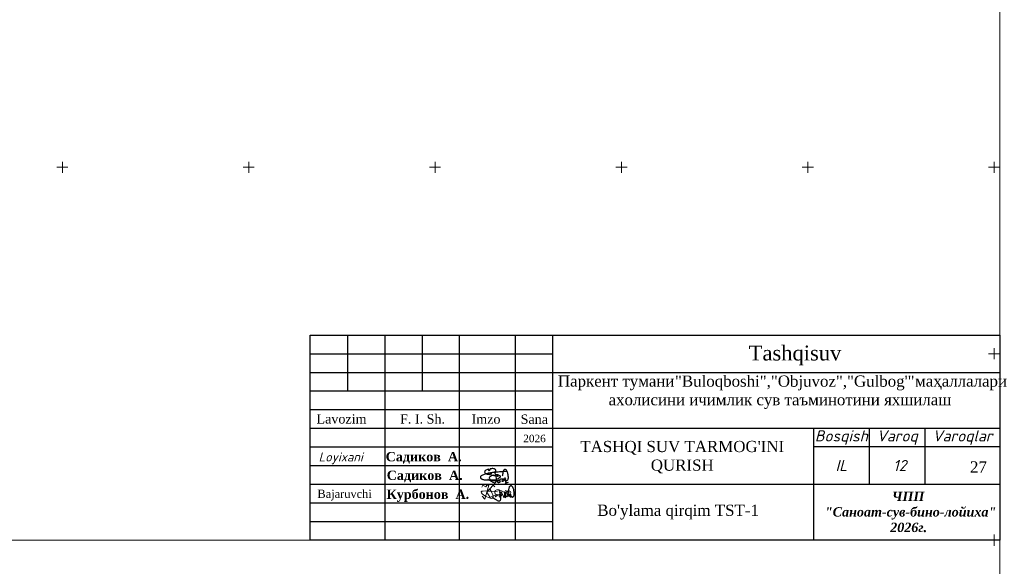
# Model space of a CAD drawing. Header units: millimetres. Extents: x 366033 to 446362, y 4247208 to 4265071.
# Tile 68 of 159: x 434804 to 435068, y 4254175 to 4254321. Entities that reach past the tile are written whole.
import ezdxf

# ---------------------------------------------------------------- set-up
doc = ezdxf.new("R2010")
doc.units = ezdxf.units.MM
doc.layers.add('GEODS_POINT_GRID#_B', color=7, linetype='Continuous', true_color=0x000000)
doc.layers.add('план', color=7, linetype='Continuous', lineweight=40)
doc.styles.add('GOST 2.304', font='CS_Gost2304.shx')
doc.styles.add('SHRFT', font='TXT', dxfattribs={"width": 1.75})
doc.styles.get("Standard").update_dxf_attribs({"font": 'times.ttf'})
doc.styles.add('TIMES', font='times.ttf')

# ---------------------------------------------------------------- blocks, each defined once
blk = doc.blocks.new('CrossCoord_m1')
at = {"layer": 'GEODS_POINT_GRID#_B', "color": 3, "lineweight": 20, "true_color": 0x00ff00, "flags": 128}
for points in [[(-3, 0), (3, 0)], [(0, 3), (0, -3)]]:
    blk.add_lwpolyline(points, dxfattribs=at)

msp = doc.modelspace()

# ---------------------------------------------------------------- linework, layer by layer
at = {"color": 250, "lineweight": 25}
for p, q in [((434891.942, 4254236.728, -1731.027), (434891.942, 4254221.728, -1731.027)), ((434901.942, 4254236.728, -1731.027), (434901.942, 4254181.728, -1731.027)), ((434911.942, 4254236.728, -1731.027), (434911.942, 4254221.728, -1731.027)), ((434921.942, 4254236.728, -1731.027), (434921.942, 4254181.728, -1731.027)), ((434936.942, 4254236.728, -1561.607), (434936.942, 4254181.728, -1561.607)), ((434946.942, 4254236.728, -714.51), (434946.942, 4254181.728, -714.51)), ((434881.942, 4254231.728, -714.51), (434946.942, 4254231.728, -714.51)), ((434881.942, 4254226.728, -714.51), (435066.942, 4254226.728, -714.51)), ((434881.942, 4254226.728, -714.51), (434946.942, 4254226.728, -714.51)), ((434881.942, 4254221.728, -714.51), (434946.942, 4254221.728, -714.51)), ((434881.942, 4254216.728, -714.51), (434946.942, 4254216.728, -714.51)), ((434881.942, 4254211.728, -714.51), (435066.942, 4254211.728, -714.51)), ((435016.942, 4254211.728, -714.51), (435016.942, 4254181.728, -714.51)), ((435031.942, 4254211.728, -714.51), (435031.942, 4254196.728, -714.51)), ((435046.942, 4254196.728, -714.51), (435046.942, 4254211.728, -714.51)), ((434881.942, 4254206.728, -714.51), (434946.942, 4254206.728, -714.51)), ((435066.942, 4254206.728, -714.51), (435016.942, 4254206.728, -714.51)), ((435066.942, 4254206.728, -714.51), (435016.942, 4254206.728, -714.51)), ((434881.942, 4254201.728, -714.51), (434946.942, 4254201.728, -714.51)), ((434881.942, 4254196.728, -714.51), (435066.942, 4254196.728, -714.51)), ((434881.942, 4254191.728, -714.51), (434946.942, 4254191.728, -714.51)), ((434881.942, 4254186.728, -714.51), (434946.942, 4254186.728, -714.51))]:
    msp.add_line(p, q, dxfattribs=at)
at = {"color": 5, "lineweight": 25, "ltscale": 2}
for p, q in [((434928.603, 4254199.361, -714.51), (434928.413, 4254199.268, -714.51)), ((434928.603, 4254199.361, -714.51), (434928.413, 4254199.268, -714.51)), ((434928.851, 4254199.453, -714.51), (434928.603, 4254199.361, -714.51)), ((434928.851, 4254199.453, -714.51), (434928.603, 4254199.361, -714.51)), ((434929.159, 4254199.524, -714.51), (434928.851, 4254199.453, -714.51)), ((434929.159, 4254199.524, -714.51), (434928.851, 4254199.453, -714.51)), ((434929.511, 4254199.598, -714.51), (434929.159, 4254199.524, -714.51)), ((434929.511, 4254199.598, -714.51), (434929.159, 4254199.524, -714.51)), ((434929.715, 4254199.643, -714.51), (434929.511, 4254199.598, -714.51)), ((434929.715, 4254199.643, -714.51), (434929.511, 4254199.598, -714.51)), ((434930.014, 4254199.69, -714.51), (434929.715, 4254199.643, -714.51)), ((434930.014, 4254199.69, -714.51), (434929.715, 4254199.643, -714.51)), ((434930.347, 4254199.749, -714.51), (434930.014, 4254199.69, -714.51)), ((434930.347, 4254199.749, -714.51), (434930.014, 4254199.69, -714.51)), ((434930.567, 4254199.773, -714.51), (434930.347, 4254199.749, -714.51)), ((434930.567, 4254199.773, -714.51), (434930.347, 4254199.749, -714.51)), ((434930.854, 4254199.824, -714.51), (434930.567, 4254199.773, -714.51)), ((434930.854, 4254199.824, -714.51), (434930.567, 4254199.773, -714.51)), ((434931.24, 4254199.872, -714.51), (434930.854, 4254199.824, -714.51)), ((434931.24, 4254199.872, -714.51), (434930.854, 4254199.824, -714.51)), ((434931.483, 4254199.895, -714.51), (434931.24, 4254199.872, -714.51)), ((434931.483, 4254199.895, -714.51), (434931.24, 4254199.872, -714.51)), ((434931.811, 4254199.942, -714.51), (434931.483, 4254199.895, -714.51)), ((434931.811, 4254199.942, -714.51), (434931.483, 4254199.895, -714.51)), ((434932.039, 4254199.964, -714.51), (434931.811, 4254199.942, -714.51)), ((434932.039, 4254199.964, -714.51), (434931.811, 4254199.942, -714.51)), ((434932.405, 4254199.994, -714.51), (434932.039, 4254199.964, -714.51)), ((434932.405, 4254199.994, -714.51), (434932.039, 4254199.964, -714.51)), ((434932.737, 4254200.015, -714.51), (434932.405, 4254199.994, -714.51)), ((434932.737, 4254200.015, -714.51), (434932.405, 4254199.994, -714.51)), ((434933.014, 4254200.069, -714.51), (434932.737, 4254200.015, -714.51)), ((434933.014, 4254200.069, -714.51), (434932.737, 4254200.015, -714.51)), ((434933.248, 4254200.079, -714.51), (434933.014, 4254200.069, -714.51)), ((434933.248, 4254200.079, -714.51), (434933.014, 4254200.069, -714.51)), ((434933.434, 4254200.087, -714.51), (434933.248, 4254200.079, -714.51)), ((434933.434, 4254200.087, -714.51), (434933.248, 4254200.079, -714.51)), ((434933.791, 4254200.128, -714.51), (434933.434, 4254200.087, -714.51)), ((434933.791, 4254200.128, -714.51), (434933.434, 4254200.087, -714.51)), ((434934.016, 4254200.129, -714.51), (434933.791, 4254200.128, -714.51)), ((434934.016, 4254200.129, -714.51), (434933.791, 4254200.128, -714.51)), ((434934.404, 4254200.133, -714.51), (434934.016, 4254200.129, -714.51)), ((434934.404, 4254200.133, -714.51), (434934.016, 4254200.129, -714.51)), ((434934.556, 4254200.133, -714.51), (434934.404, 4254200.133, -714.51)), ((434934.556, 4254200.133, -714.51), (434934.404, 4254200.133, -714.51)), ((434934.795, 4254200.118, -714.51), (434934.556, 4254200.133, -714.51)), ((434934.795, 4254200.118, -714.51), (434934.556, 4254200.133, -714.51)), ((434927.61, 4254198.703, -714.51), (434927.59, 4254198.487, -714.51)), ((434927.61, 4254198.703, -714.51), (434927.59, 4254198.487, -714.51)), ((434927.59, 4254198.487, -714.51), (434927.625, 4254198.372, -714.51)), ((434927.59, 4254198.487, -714.51), (434927.625, 4254198.372, -714.51)), ((434927.655, 4254198.788, -714.51), (434927.61, 4254198.703, -714.51)), ((434927.655, 4254198.788, -714.51), (434927.61, 4254198.703, -714.51)), ((434927.625, 4254198.372, -714.51), (434927.679, 4254198.317, -714.51)), ((434927.625, 4254198.372, -714.51), (434927.679, 4254198.317, -714.51)), ((434927.836, 4254198.938, -714.51), (434927.655, 4254198.788, -714.51)), ((434927.836, 4254198.938, -714.51), (434927.655, 4254198.788, -714.51)), ((434927.679, 4254198.317, -714.51), (434927.8, 4254198.178, -714.51)), ((434927.679, 4254198.317, -714.51), (434927.8, 4254198.178, -714.51)), ((434927.8, 4254198.178, -714.51), (434927.95, 4254198.123, -714.51)), ((434927.8, 4254198.178, -714.51), (434927.95, 4254198.123, -714.51)), ((434928.15, 4254199.145, -714.51), (434927.836, 4254198.938, -714.51)), ((434928.15, 4254199.145, -714.51), (434927.836, 4254198.938, -714.51)), ((434927.95, 4254198.123, -714.51), (434928.109, 4254198.066, -714.51)), ((434927.95, 4254198.123, -714.51), (434928.109, 4254198.066, -714.51)), ((434928.109, 4254198.066, -714.51), (434928.264, 4254198.009, -714.51)), ((434928.109, 4254198.066, -714.51), (434928.264, 4254198.009, -714.51)), ((434928.413, 4254199.268, -714.51), (434928.15, 4254199.145, -714.51)), ((434928.413, 4254199.268, -714.51), (434928.15, 4254199.145, -714.51)), ((434928.264, 4254198.009, -714.51), (434928.398, 4254197.978, -714.51)), ((434928.264, 4254198.009, -714.51), (434928.398, 4254197.978, -714.51)), ((434928.398, 4254197.978, -714.51), (434928.653, 4254197.935, -714.51)), ((434928.398, 4254197.978, -714.51), (434928.653, 4254197.935, -714.51)), ((434928.653, 4254197.935, -714.51), (434928.839, 4254197.903, -714.51)), ((434928.653, 4254197.935, -714.51), (434928.839, 4254197.903, -714.51)), ((434928.839, 4254197.903, -714.51), (434929.279, 4254197.894, -714.51)), ((434928.839, 4254197.903, -714.51), (434929.279, 4254197.894, -714.51)), ((434929.279, 4254197.894, -714.51), (434929.549, 4254197.898, -714.51)), ((434929.279, 4254197.894, -714.51), (434929.549, 4254197.898, -714.51)), ((434929.549, 4254197.898, -714.51), (434930.011, 4254197.895, -714.51)), ((434929.549, 4254197.898, -714.51), (434930.011, 4254197.895, -714.51)), ((434930.011, 4254197.895, -714.51), (434930.522, 4254197.885, -714.51)), ((434930.011, 4254197.895, -714.51), (434930.522, 4254197.885, -714.51)), ((434930.522, 4254197.885, -714.51), (434930.909, 4254197.882, -714.51)), ((434930.522, 4254197.885, -714.51), (434930.909, 4254197.882, -714.51)), ((434930.909, 4254197.882, -714.51), (434931.572, 4254197.897, -714.51)), ((434930.909, 4254197.882, -714.51), (434931.572, 4254197.897, -714.51)), ((434931.572, 4254197.897, -714.51), (434932.066, 4254197.887, -714.51)), ((434931.572, 4254197.897, -714.51), (434932.066, 4254197.887, -714.51)), ((434932.066, 4254197.887, -714.51), (434932.545, 4254197.826, -714.51)), ((434932.066, 4254197.887, -714.51), (434932.545, 4254197.826, -714.51)), ((434932.244, 4254197.378, -714.51), (434932.273, 4254197.482, -714.51)), ((434932.244, 4254197.378, -714.51), (434932.273, 4254197.482, -714.51)), ((434932.266, 4254197.306, -714.51), (434932.244, 4254197.378, -714.51)), ((434932.266, 4254197.306, -714.51), (434932.244, 4254197.378, -714.51)), ((434932.311, 4254197.231, -714.51), (434932.266, 4254197.306, -714.51)), ((434932.311, 4254197.231, -714.51), (434932.266, 4254197.306, -714.51)), ((434932.273, 4254197.482, -714.51), (434932.29, 4254197.543, -714.51)), ((434932.273, 4254197.482, -714.51), (434932.29, 4254197.543, -714.51)), ((434932.29, 4254197.543, -714.51), (434932.324, 4254197.6, -714.51)), ((434932.29, 4254197.543, -714.51), (434932.324, 4254197.6, -714.51)), ((434932.37, 4254197.167, -714.51), (434932.311, 4254197.231, -714.51)), ((434932.37, 4254197.167, -714.51), (434932.311, 4254197.231, -714.51)), ((434932.324, 4254197.6, -714.51), (434932.37, 4254197.678, -714.51)), ((434932.324, 4254197.6, -714.51), (434932.37, 4254197.678, -714.51)), ((434932.37, 4254197.678, -714.51), (434932.436, 4254197.728, -714.51)), ((434932.37, 4254197.678, -714.51), (434932.436, 4254197.728, -714.51)), ((434932.411, 4254197.136, -714.51), (434932.37, 4254197.167, -714.51)), ((434932.411, 4254197.136, -714.51), (434932.37, 4254197.167, -714.51)), ((434932.48, 4254197.136, -714.51), (434932.411, 4254197.136, -714.51)), ((434932.48, 4254197.136, -714.51), (434932.411, 4254197.136, -714.51)), ((434932.436, 4254197.728, -714.51), (434932.496, 4254197.79, -714.51)), ((434932.436, 4254197.728, -714.51), (434932.496, 4254197.79, -714.51)), ((434932.583, 4254197.155, -714.51), (434932.48, 4254197.136, -714.51)), ((434932.583, 4254197.155, -714.51), (434932.48, 4254197.136, -714.51)), ((434932.496, 4254197.79, -714.51), (434932.601, 4254197.853, -714.51)), ((434932.496, 4254197.79, -714.51), (434932.601, 4254197.853, -714.51)), ((434932.5, 4254197.805, -714.51), (434932.601, 4254197.853, -714.51)), ((434932.5, 4254197.805, -714.51), (434932.601, 4254197.853, -714.51)), ((434932.657, 4254197.183, -714.51), (434932.583, 4254197.155, -714.51)), ((434932.657, 4254197.183, -714.51), (434932.583, 4254197.155, -714.51)), ((434932.601, 4254197.853, -714.51), (434932.772, 4254197.952, -714.51)), ((434932.601, 4254197.853, -714.51), (434932.772, 4254197.952, -714.51)), ((434932.601, 4254197.853, -714.51), (434932.717, 4254197.756, -714.51)), ((434932.601, 4254197.853, -714.51), (434932.717, 4254197.756, -714.51)), ((434932.726, 4254197.214, -714.51), (434932.657, 4254197.183, -714.51)), ((434932.726, 4254197.214, -714.51), (434932.657, 4254197.183, -714.51)), ((434932.717, 4254197.756, -714.51), (434932.776, 4254197.707, -714.51)), ((434932.717, 4254197.756, -714.51), (434932.776, 4254197.707, -714.51)), ((434932.807, 4254197.309, -714.51), (434932.726, 4254197.214, -714.51)), ((434932.807, 4254197.309, -714.51), (434932.726, 4254197.214, -714.51)), ((434932.772, 4254197.952, -714.51), (434932.9, 4254198.026, -714.51)), ((434932.772, 4254197.952, -714.51), (434932.9, 4254198.026, -714.51)), ((434932.776, 4254197.707, -714.51), (434932.807, 4254197.648, -714.51)), ((434932.776, 4254197.707, -714.51), (434932.807, 4254197.648, -714.51)), ((434932.807, 4254197.648, -714.51), (434932.847, 4254197.574, -714.51)), ((434932.807, 4254197.648, -714.51), (434932.847, 4254197.574, -714.51)), ((434932.842, 4254197.387, -714.51), (434932.807, 4254197.309, -714.51)), ((434932.842, 4254197.387, -714.51), (434932.807, 4254197.309, -714.51)), ((434932.867, 4254197.499, -714.51), (434932.842, 4254197.387, -714.51)), ((434932.867, 4254197.499, -714.51), (434932.842, 4254197.387, -714.51)), ((434932.847, 4254197.574, -714.51), (434932.867, 4254197.499, -714.51)), ((434932.847, 4254197.574, -714.51), (434932.867, 4254197.499, -714.51)), ((434932.9, 4254198.026, -714.51), (434933.052, 4254198.134, -714.51)), ((434932.9, 4254198.026, -714.51), (434933.052, 4254198.134, -714.51)), ((434933.052, 4254198.134, -714.51), (434933.163, 4254198.134, -714.51)), ((434933.052, 4254198.134, -714.51), (434933.163, 4254198.134, -714.51)), ((434933.163, 4254198.134, -714.51), (434933.508, 4254198.14, -714.51)), ((434933.163, 4254198.134, -714.51), (434933.508, 4254198.14, -714.51)), ((434933.402, 4254197.64, -714.51), (434933.541, 4254197.802, -714.51)), ((434933.402, 4254197.64, -714.51), (434933.541, 4254197.802, -714.51)), ((434933.402, 4254197.578, -714.51), (434933.402, 4254197.64, -714.51)), ((434933.402, 4254197.578, -714.51), (434933.402, 4254197.64, -714.51)), ((434933.437, 4254197.514, -714.51), (434933.402, 4254197.578, -714.51)), ((434933.437, 4254197.514, -714.51), (434933.402, 4254197.578, -714.51)), ((434933.461, 4254197.469, -714.51), (434933.437, 4254197.514, -714.51)), ((434933.461, 4254197.469, -714.51), (434933.437, 4254197.514, -714.51)), ((434933.518, 4254197.452, -714.51), (434933.461, 4254197.469, -714.51)), ((434933.518, 4254197.452, -714.51), (434933.461, 4254197.469, -714.51)), ((434933.508, 4254198.14, -714.51), (434933.57, 4254198.14, -714.51)), ((434933.508, 4254198.14, -714.51), (434933.57, 4254198.14, -714.51)), ((434933.592, 4254197.452, -714.51), (434933.518, 4254197.452, -714.51)), ((434933.592, 4254197.452, -714.51), (434933.518, 4254197.452, -714.51)), ((434933.541, 4254197.802, -714.51), (434933.611, 4254197.884, -714.51)), ((434933.541, 4254197.802, -714.51), (434933.611, 4254197.884, -714.51)), ((434933.57, 4254198.14, -714.51), (434933.772, 4254198.125, -714.51)), ((434933.57, 4254198.14, -714.51), (434933.772, 4254198.125, -714.51)), ((434933.709, 4254197.524, -714.51), (434933.592, 4254197.452, -714.51)), ((434933.709, 4254197.524, -714.51), (434933.592, 4254197.452, -714.51)), ((434933.611, 4254197.884, -714.51), (434933.819, 4254198.058, -714.51)), ((434933.611, 4254197.884, -714.51), (434933.819, 4254198.058, -714.51)), ((434933.872, 4254197.624, -714.51), (434933.709, 4254197.524, -714.51)), ((434933.872, 4254197.624, -714.51), (434933.709, 4254197.524, -714.51)), ((434933.77, 4254198.017, -714.51), (434933.843, 4254198.083, -714.51)), ((434933.77, 4254198.017, -714.51), (434933.843, 4254198.083, -714.51)), ((434933.772, 4254198.125, -714.51), (434933.943, 4254198.021, -714.51)), ((434933.772, 4254198.125, -714.51), (434933.943, 4254198.021, -714.51)), ((434933.843, 4254198.083, -714.51), (434933.887, 4254198.122, -714.51)), ((434933.843, 4254198.083, -714.51), (434933.887, 4254198.122, -714.51)), ((434933.969, 4254197.716, -714.51), (434933.872, 4254197.624, -714.51)), ((434933.969, 4254197.716, -714.51), (434933.872, 4254197.624, -714.51)), ((434933.887, 4254198.122, -714.51), (434933.971, 4254198.174, -714.51)), ((434933.887, 4254198.122, -714.51), (434933.971, 4254198.174, -714.51)), ((434933.943, 4254198.021, -714.51), (434934.014, 4254197.965, -714.51)), ((434933.943, 4254198.021, -714.51), (434934.014, 4254197.965, -714.51)), ((434934.021, 4254197.798, -714.51), (434933.969, 4254197.716, -714.51)), ((434934.021, 4254197.798, -714.51), (434933.969, 4254197.716, -714.51)), ((434933.971, 4254198.174, -714.51), (434934.026, 4254198.207, -714.51)), ((434933.971, 4254198.174, -714.51), (434934.026, 4254198.207, -714.51)), ((434934.014, 4254197.965, -714.51), (434934.045, 4254197.878, -714.51)), ((434934.014, 4254197.965, -714.51), (434934.045, 4254197.878, -714.51)), ((434934.045, 4254197.878, -714.51), (434934.021, 4254197.798, -714.51)), ((434934.045, 4254197.878, -714.51), (434934.021, 4254197.798, -714.51)), ((434934.026, 4254198.207, -714.51), (434934.083, 4254198.226, -714.51)), ((434934.026, 4254198.207, -714.51), (434934.083, 4254198.226, -714.51)), ((434934.083, 4254198.226, -714.51), (434934.124, 4254198.239, -714.51)), ((434934.083, 4254198.226, -714.51), (434934.124, 4254198.239, -714.51)), ((434934.124, 4254198.239, -714.51), (434934.178, 4254198.239, -714.51)), ((434934.124, 4254198.239, -714.51), (434934.178, 4254198.239, -714.51)), ((434934.178, 4254198.239, -714.51), (434934.222, 4254198.225, -714.51)), ((434934.178, 4254198.239, -714.51), (434934.222, 4254198.225, -714.51)), ((434934.222, 4254198.225, -714.51), (434934.278, 4254198.192, -714.51)), ((434934.222, 4254198.225, -714.51), (434934.278, 4254198.192, -714.51)), ((434934.311, 4254197.022, -714.51), (434934.254, 4254197.066, -714.51)), ((434934.278, 4254198.192, -714.51), (434934.313, 4254198.171, -714.51)), ((434934.278, 4254198.192, -714.51), (434934.313, 4254198.171, -714.51)), ((434934.407, 4254197.022, -714.51), (434934.311, 4254197.022, -714.51)), ((434934.313, 4254198.171, -714.51), (434934.34, 4254198.134, -714.51)), ((434934.313, 4254198.171, -714.51), (434934.34, 4254198.134, -714.51)), ((434934.349, 4254197.691, -714.51), (434934.316, 4254197.561, -714.51)), ((434934.349, 4254197.691, -714.51), (434934.316, 4254197.561, -714.51)), ((434934.316, 4254197.561, -714.51), (434934.316, 4254197.47, -714.51)), ((434934.316, 4254197.561, -714.51), (434934.316, 4254197.47, -714.51)), ((434934.316, 4254197.47, -714.51), (434934.342, 4254197.378, -714.51)), ((434934.316, 4254197.47, -714.51), (434934.342, 4254197.378, -714.51)), ((434934.34, 4254198.134, -714.51), (434934.363, 4254198.096, -714.51)), ((434934.34, 4254198.134, -714.51), (434934.363, 4254198.096, -714.51)), ((434934.342, 4254197.378, -714.51), (434934.39, 4254197.286, -714.51)), ((434934.342, 4254197.378, -714.51), (434934.39, 4254197.286, -714.51)), ((434934.378, 4254197.806, -714.51), (434934.349, 4254197.691, -714.51)), ((434934.378, 4254197.806, -714.51), (434934.349, 4254197.691, -714.51)), ((434934.363, 4254198.096, -714.51), (434934.38, 4254198.069, -714.51)), ((434934.363, 4254198.096, -714.51), (434934.38, 4254198.069, -714.51)), ((434934.401, 4254197.997, -714.51), (434934.378, 4254197.904, -714.51)), ((434934.401, 4254197.997, -714.51), (434934.378, 4254197.904, -714.51)), ((434934.378, 4254197.904, -714.51), (434934.378, 4254197.806, -714.51)), ((434934.378, 4254197.904, -714.51), (434934.378, 4254197.806, -714.51)), ((434934.38, 4254198.069, -714.51), (434934.401, 4254197.997, -714.51)), ((434934.38, 4254198.069, -714.51), (434934.401, 4254197.997, -714.51)), ((434934.39, 4254197.286, -714.51), (434934.434, 4254197.253, -714.51)), ((434934.39, 4254197.286, -714.51), (434934.434, 4254197.253, -714.51)), ((434934.551, 4254197.049, -714.51), (434934.407, 4254197.022, -714.51)), ((434934.434, 4254197.253, -714.51), (434934.513, 4254197.223, -714.51)), ((434934.434, 4254197.253, -714.51), (434934.513, 4254197.223, -714.51)), ((434934.513, 4254197.223, -714.51), (434934.587, 4254197.194, -714.51)), ((434934.513, 4254197.223, -714.51), (434934.587, 4254197.194, -714.51)), ((434934.653, 4254197.088, -714.51), (434934.551, 4254197.049, -714.51)), ((434934.587, 4254197.194, -714.51), (434934.726, 4254197.194, -714.51)), ((434934.587, 4254197.194, -714.51), (434934.726, 4254197.194, -714.51)), ((434934.726, 4254197.194, -714.51), (434934.816, 4254197.212, -714.51)), ((434934.726, 4254197.194, -714.51), (434934.816, 4254197.212, -714.51)), ((434934.816, 4254197.212, -714.51), (434934.911, 4254197.223, -714.51)), ((434934.816, 4254197.212, -714.51), (434934.911, 4254197.223, -714.51)), ((434934.911, 4254197.223, -714.51), (434935.126, 4254197.254, -714.51)), ((434934.911, 4254197.223, -714.51), (434935.126, 4254197.254, -714.51))]:
    msp.add_line(p, q, dxfattribs=at)
at = {"color": 0, "lineweight": 0, "elevation": -714.51}
for points in [[(434472.942, 4254601.728), (435066.942, 4254601.728), (435066.942, 4254181.728), (434472.942, 4254181.728)], [(435066.942, 4254501.728), (435660.942, 4254501.728), (435660.942, 4254081.728), (435066.942, 4254081.728)]]:
    msp.add_lwpolyline(points, close=True, dxfattribs=at)
at = {"color": 250, "lineweight": 25, "elevation": -714.51}
msp.add_lwpolyline([(434881.942, 4254236.728), (435066.942, 4254236.728), (435066.942, 4254181.728), (434881.942, 4254181.728)], close=True, dxfattribs=at)
at = {"color": 5, "lineweight": 25, "ltscale": 2, "elevation": -714.51}
for points in [[(434930.929, 4254199.932), (434931.222, 4254199.929), (434931.347, 4254199.988), (434931.465, 4254200.076), (434931.548, 4254200.135), (434931.639, 4254200.219), (434931.691, 4254200.268), (434931.748, 4254200.35), (434931.743, 4254200.425), (434931.718, 4254200.545), (434931.698, 4254200.585), (434931.61, 4254200.668), (434931.5, 4254200.748), (434931.373, 4254200.807), (434931.213, 4254200.854), (434930.973, 4254200.902), (434930.777, 4254200.902), (434930.546, 4254200.888), (434930.356, 4254200.86), (434930.186, 4254200.82), (434929.985, 4254200.254), (434929.749, 4254200.751), (434929.533, 4254200.678), (434929.319, 4254200.602), (434929.099, 4254200.476), (434928.928, 4254200.365), (434928.819, 4254200.272), (434928.75, 4254200.119), (434928.738, 4254200.028), (434928.779, 4254199.874), (434928.89, 4254199.683), (434928.948, 4254199.62), (434929.048, 4254199.555), (434929.19, 4254199.504), (434929.387, 4254199.454), (434929.822, 4254199.397), (434930.077, 4254199.367), (434930.204, 4254199.351), (434930.52, 4254199.788), (434930.613, 4254199.759), (434930.397, 4254199.274)], [(434930.929, 4254199.932), (434931.222, 4254199.929), (434931.347, 4254199.988), (434931.465, 4254200.076), (434931.548, 4254200.135), (434931.639, 4254200.219), (434931.691, 4254200.268), (434931.748, 4254200.35), (434931.743, 4254200.425), (434931.718, 4254200.545), (434931.698, 4254200.585), (434931.61, 4254200.668), (434931.5, 4254200.748), (434931.373, 4254200.807), (434931.213, 4254200.854), (434930.973, 4254200.902), (434930.777, 4254200.902), (434930.546, 4254200.888), (434930.356, 4254200.86), (434930.186, 4254200.82), (434929.985, 4254200.254), (434929.749, 4254200.751), (434929.533, 4254200.678), (434929.319, 4254200.602), (434929.099, 4254200.476), (434928.928, 4254200.365), (434928.819, 4254200.272), (434928.75, 4254200.119), (434928.738, 4254200.028), (434928.779, 4254199.874), (434928.89, 4254199.683), (434928.948, 4254199.62), (434929.048, 4254199.555), (434929.19, 4254199.504), (434929.387, 4254199.454), (434929.822, 4254199.397), (434930.077, 4254199.367), (434930.204, 4254199.351), (434930.52, 4254199.788), (434930.613, 4254199.759), (434930.397, 4254199.274)], [(434931.398, 4254200.026), (434931.658, 4254199.933), (434931.455, 4254199.592), (434931.658, 4254199.429), (434931.662, 4254199.053), (434931.726, 4254198.715), (434931.797, 4254198.337), (434931.794, 4254197.894), (434931.794, 4254197.547), (434931.739, 4254197.266), (434931.661, 4254197.151), (434931.577, 4254197.057), (434931.489, 4254197.029), (434931.411, 4254197.027), (434931.287, 4254197.057), (434931.033, 4254197.161), (434930.825, 4254197.278), (434930.54, 4254197.464), (434930.363, 4254197.579), (434930.033, 4254197.77), (434929.623, 4254197.944)], [(434934.14, 4254198.482), (434934.138, 4254198.188), (434934.197, 4254198.063), (434934.284, 4254197.945), (434934.343, 4254197.862), (434934.428, 4254197.771), (434934.476, 4254197.72), (434934.558, 4254197.663), (434934.633, 4254197.667), (434934.754, 4254197.692), (434934.793, 4254197.712), (434934.876, 4254197.8), (434934.956, 4254197.91), (434935.015, 4254198.037), (434935.062, 4254198.197), (434935.11, 4254198.438), (434935.11, 4254198.633), (434935.096, 4254198.864), (434935.068, 4254199.054), (434935.028, 4254199.224), (434934.999, 4254199.486), (434934.959, 4254199.661), (434934.887, 4254199.877), (434934.811, 4254200.091), (434934.684, 4254200.311), (434934.573, 4254200.482), (434934.48, 4254200.591), (434934.328, 4254200.66), (434934.236, 4254200.673), (434934.083, 4254200.631), (434933.891, 4254200.52), (434933.828, 4254200.462), (434933.763, 4254200.362), (434933.712, 4254200.221), (434933.662, 4254200.023), (434933.606, 4254199.588), (434933.575, 4254199.333), (434933.56, 4254199.206), (434933.54, 4254199.14), (434933.511, 4254199.047), (434933.482, 4254199.013)], [(434932.152, 4254198.286), (434932.446, 4254198.284), (434932.571, 4254198.343), (434932.689, 4254198.43), (434932.772, 4254198.49), (434932.863, 4254198.574), (434932.914, 4254198.622), (434932.971, 4254198.704), (434932.967, 4254198.779), (434932.942, 4254198.9), (434932.922, 4254198.939), (434932.833, 4254199.023), (434932.181, 4254198.785), (434932.055, 4254198.845), (434932.436, 4254199.208), (434932.196, 4254199.256), (434932.001, 4254199.256), (434931.769, 4254199.242), (434931.58, 4254199.214), (434931.41, 4254198.901), (434931.148, 4254199.145), (434930.973, 4254199.105), (434930.757, 4254199.033), (434930.543, 4254198.957), (434930.323, 4254198.83), (434930.152, 4254198.719), (434930.043, 4254198.626), (434929.974, 4254198.474), (434929.961, 4254198.382), (434930.002, 4254198.229), (434930.114, 4254198.038), (434930.172, 4254197.975), (434930.272, 4254197.909), (434930.413, 4254197.858), (434930.61, 4254197.808), (434931.046, 4254197.752), (434931.301, 4254197.721), (434931.428, 4254197.706), (434931.494, 4254197.687), (434931.587, 4254197.658), (434931.621, 4254197.629)], [(434932.152, 4254198.286), (434932.446, 4254198.284), (434932.571, 4254198.343), (434932.689, 4254198.43), (434932.772, 4254198.49), (434932.863, 4254198.574), (434932.914, 4254198.622), (434932.971, 4254198.704), (434932.967, 4254198.779), (434932.942, 4254198.9), (434932.922, 4254198.939), (434932.833, 4254199.023), (434932.181, 4254198.785), (434932.055, 4254198.845), (434932.436, 4254199.208), (434932.196, 4254199.256), (434932.001, 4254199.256), (434931.769, 4254199.242), (434931.58, 4254199.214), (434931.41, 4254198.901), (434931.148, 4254199.145), (434930.973, 4254199.105), (434930.757, 4254199.033), (434930.543, 4254198.957), (434930.323, 4254198.83), (434930.152, 4254198.719), (434930.043, 4254198.626), (434929.974, 4254198.474), (434929.961, 4254198.382), (434930.002, 4254198.229), (434930.114, 4254198.038), (434930.172, 4254197.975), (434930.272, 4254197.909), (434930.413, 4254197.858), (434930.61, 4254197.808), (434931.046, 4254197.752), (434931.301, 4254197.721), (434931.428, 4254197.706), (434931.494, 4254197.687), (434931.587, 4254197.658), (434931.621, 4254197.629)], [(434932.554, 4254195.151), (434932.814, 4254195.058), (434932.611, 4254194.717), (434932.814, 4254194.555), (434932.819, 4254194.178), (434932.882, 4254193.84), (434932.954, 4254193.462), (434932.951, 4254193.019), (434932.951, 4254192.672), (434932.895, 4254192.391), (434932.818, 4254192.276), (434932.733, 4254192.182), (434932.646, 4254192.154), (434932.567, 4254192.152), (434932.443, 4254192.182), (434932.189, 4254192.286), (434931.982, 4254192.403), (434931.697, 4254192.589), (434931.519, 4254192.704), (434931.189, 4254192.895), (434930.78, 4254193.069)], [(434935.717, 4254194.097), (434935.715, 4254193.803), (434935.774, 4254193.678), (434935.861, 4254193.56), (434935.921, 4254193.477), (434936.005, 4254193.387), (434936.053, 4254193.335), (434936.135, 4254193.278), (434936.21, 4254193.283), (434936.331, 4254193.308), (434936.37, 4254193.328), (434936.454, 4254193.416), (434936.533, 4254193.526), (434936.592, 4254193.652), (434936.639, 4254193.813), (434936.687, 4254194.053), (434936.687, 4254194.248), (434936.673, 4254194.48), (434936.645, 4254194.67), (434936.606, 4254194.839), (434936.576, 4254195.101), (434936.536, 4254195.276), (434936.464, 4254195.493), (434936.388, 4254195.707), (434936.261, 4254195.926), (434936.15, 4254196.097), (434936.057, 4254196.206), (434935.905, 4254196.276), (434935.813, 4254196.288), (434935.66, 4254196.247), (434935.469, 4254196.135), (434935.405, 4254196.078), (434935.34, 4254195.978), (434935.289, 4254195.836), (434935.239, 4254195.639), (434935.183, 4254195.204), (434935.152, 4254194.949), (434935.137, 4254194.821), (434935.118, 4254194.755), (434935.089, 4254194.662), (434935.06, 4254194.628)]]:
    msp.add_lwpolyline(points, dxfattribs=at)
at = {"color": 5, "lineweight": 5, "elevation": -714.51}
for points in [[(434927.959, 4254195.976), (434928.237, 4254196.462), (434929.025, 4254196.012), (434929.311, 4254196.511), (434929.859, 4254196.511), (434928.816, 4254192.688), (434928.075, 4254193.498)], [(434929.338, 4254194.599), (434930.994, 4254196.439), (434931.441, 4254196.037)], [(434929.338, 4254194.599), (434930.183, 4254193.128), (434930.834, 4254193.502)]]:
    msp.add_lwpolyline(points, dxfattribs=at)
at = {"color": 5, "lineweight": 5}
for points in [[(434930.166, 4254195.519, -714.51), (434930.88, 4254192.941, -714.51), (434927.86, 4254194.431, -714.51), (434932.175, 4254194.637, -714.51)], [(434930.834, 4254193.502, -714.51), (434932.135, 4254193.836, -714.51), (434931.584, 4254193.362, -714.51), (434933.389, 4254194.126, -714.51), (434932.747, 4254193.209, -714.51), (434933.114, 4254194.676, -714.51), (434933.955, 4254193.117, -714.51), (434934.123, 4254194.737, -714.51), (434934.337, 4254193.102, -714.51), (434934.138, 4254193.774, -714.51), (434935.362, 4254194.982, -714.51), (434934.765, 4254193.744, -714.51), (434935.331, 4254193.606, -714.51), (434934.368, 4254194.997, -714.51), (434934.781, 4254193.301, -714.51), (434935.668, 4254194.737, -714.51), (434934.98, 4254194.08, -714.51), (434935.714, 4254193.27, -714.51), (434931.599, 4254195.012, -714.51), (434931.569, 4254194.187, -714.51), (434933.068, 4254193.866, -714.51)]]:
    msp.add_spline(points, degree=3, dxfattribs=at)

# ---------------------------------------------------------------- block references
at = {"layer": 'GEODS_POINT_GRID#_B', "color": 3, "true_color": 0x00ff00, "xscale": 0.5, "yscale": 0.5, "zscale": 0.5}
for p in [(434815.442, 4254281.728, -714.51), (434865.442, 4254281.728, -714.51), (434915.442, 4254281.728, -714.51), (434965.442, 4254281.728, -714.51), (435015.442, 4254281.728, -714.51), (435065.442, 4254281.728, -714.51), (435065.442, 4254231.728, -714.51), (435065.442, 4254181.728, -714.51)]:
    msp.add_blockref('CrossCoord_m1', p, dxfattribs=at)

# ---------------------------------------------------------------- texts
for s, insert, char_height, width, attachment_point in [('\\pi-40.048;Tashqisuv', (435039.642, 4254233.911, -714.51), 4, 4.20261, 1), ('{\\fTimes New Roman|b0|i0|c204|p18;2026}', (434939.106, 4254209.991, -714.51), 2, 10.68651, 1), ('{\\fISOCPEUR|b0|i1|c204|p34;Bosqish}', (435024.442, 4254209.228, -714.51), 3, 15, 5), ('{\\fISOCPEUR|b0|i1|c204|p34;Va\\fISOCPEUR|b0|i1|c0|p34;roq}', (435039.442, 4254209.228, -714.51), 3, 15, 5), ('{\\fISOCPEUR|b0|i1|c204|p34;Va\\fISOCPEUR|b0|i1|c0|p34;roq\\fISOCPEUR|b0|i1|c204|p34;lar}', (435056.942, 4254209.228, -714.51), 3, 37.25162, 5), ('{\\fISOCPEUR|b0|i1|c204|p34;IL}', (435024.442, 4254201.728, -714.51), 3, 15, 5), ('{\\fISOCPEUR|b0|i1|c0|p34;1\\fISOCPEUR|b0|i1|c204|p34;2}', (435040.099, 4254201.728, -714.51), 3, 15, 5)]:
    msp.add_mtext(s, dxfattribs=dict(insert=insert, char_height=char_height, width=width, attachment_point=attachment_point))
at = {"color": 0, "lineweight": 5, "insert": (434948.396, 4254225.899, -714.51), "char_height": 3, "width": 154.9538, "attachment_point": 1}
msp.add_mtext('Паркент тумани                                                         маҳаллалари \\P            ахолисини ичимлик сув таъминотини яхшилаш', dxfattribs=at)
at = {"color": 0, "lineweight": 0, "insert": (434979.807, 4254225.875, -714.51), "char_height": 3, "width": 67.69207, "attachment_point": 1}
msp.add_mtext('"Buloqboshi","Objuvoz","Gulbog\'"', dxfattribs=at)
at = {"lineweight": 25, "ltscale": 100, "attachment_point": 1, "style": 'GOST 2.304'}
for s, insert, char_height, width in [('{\\fTimes New Roman|b0|i0|c204|p18;Lavozim}', (434883.631, 4254215.497, -714.51), 2.5, 7.14649), ('{\\fTimes New Roman|b0|i0|c204|p18;F. I. Sh.}', (434906.041, 4254215.481, -714.51), 2.5, 13.23723), ('{\\fTimes New Roman|b0|i0|c204|p18;Imzo}', (434925.234, 4254215.443, -714.51), 2.5, 12.27251), ('{\\fTimes New Roman|b0|i0|c204|p18;Bajaruvchi}', (434883.88, 4254195.249, 302.006), 2.2, 8.90888)]:
    msp.add_mtext(s, dxfattribs=dict(at, insert=insert, char_height=char_height, width=width))
at = {"color": 250, "lineweight": 25, "ltscale": 100, "insert": (434938.393, 4254215.415, -714.51), "char_height": 2.5, "width": 8.14319, "attachment_point": 1, "style": 'GOST 2.304'}
msp.add_mtext('{\\fTimes New Roman|b0|i0|c204|p18;Sana}', dxfattribs=at)
at = {"color": 5, "insert": (434981.756, 4254203.972, -714.51), "char_height": 3, "width": 64.16731, "attachment_point": 5}
msp.add_mtext("{\\fTimes New Roman|b0|i0|c204|p18;\\C7;TASHQI SUV TARMOG'INI\\PQURISH}", dxfattribs=at)
at = {"color": 7, "insert": (434890.131, 4254203.667, -714.51), "char_height": 0.16239, "width": 16.23922, "attachment_point": 5, "style": 'SHRFT'}
msp.add_mtext('{\\fISOCPEUR|b0|i1|c0|p34;\\H15x;Loyixani} ', dxfattribs=at)
at = {"color": 0, "char_height": 2.5, "attachment_point": 1}
for s, insert in [('{\\fTimes New Roman|b1|i0|c204|p18;Садиков  А.}', (434902.192, 4254205.364, -714.51)), ('{\\fTimes New Roman|b1|i0|c204|p18;Садиков  А.}', (434902.481, 4254200.367, -714.51)), ('{\\fTimes New Roman|b1|i0|c204|p18;Курбонов  А.}', (434902.423, 4254195.303, -714.51))]:
    msp.add_mtext(s, dxfattribs=dict(at, insert=insert))
at = {"color": 0, "insert": (435058.959, 4254202.866, -714.51), "char_height": 3.0064, "width": 1.92475, "attachment_point": 1, "style": 'TIMES'}
msp.add_mtext('27', dxfattribs=at)
at = {"color": 0, "ltscale": 0.1, "insert": (435037.303, 4254194.73, -714.51), "char_height": 2.5, "attachment_point": 1}
msp.add_mtext_dynamic_manual_height_columns('\\pi0.71954;{\\fTimes New Roman|b1|i1|c204|p18;ЧПП\\P\\pi-17.28155;"Cаноат-сув-бино-лойиха"\\P\\pi0.24549;2026г.}', width=9.80425, gutter_width=12.5, heights=[0], dxfattribs=at)
at = {"layer": 'план', "color": 0, "lineweight": 20, "insert": (434958.966, 4254191.237, -713.991), "char_height": 3, "width": 48.58877, "attachment_point": 1}
msp.add_mtext("{\\fTimes New Roman|b0|i0|c204|p18;Bo'ylama qirqim TST-1 }", dxfattribs=at)

doc.saveas('drawing.dxf')
